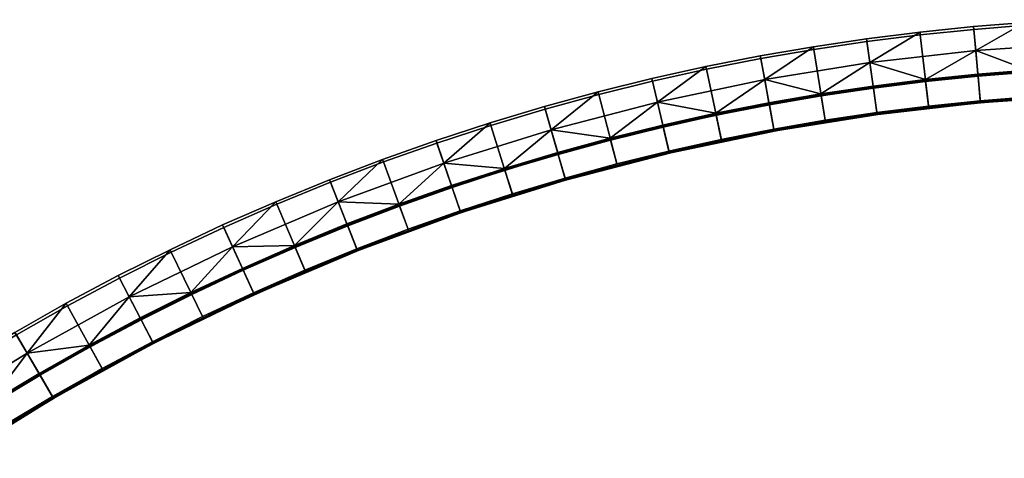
# Model space of a CAD drawing. Header units: millimetres. Extents: x -5762 to -1358, y 814 to 2464.
# Tile 22 of 27: x -2334 to -2057, y 2163 to 2286. Entities that reach past the tile are written whole.
import ezdxf

# ---------------------------------------------------------------- set-up
doc = ezdxf.new("R2010")
doc.units = ezdxf.units.MM
doc.header["$MEASUREMENT"] = 0
doc.layers.add('Predefinito', color=7, linetype='Continuous', true_color=0x000000)

msp = doc.modelspace()

# ---------------------------------------------------------------- meshes
at = {"layer": 'Predefinito'}
mesh = msp.add_polyface(dxfattribs=at)
corners = [(-2095.85, 2280.35), (-2093.03, 2259.8), (-2078.54, 2261.61), (-2080.89, 2282.22), (-2110.77, 2278.12), (-2107.47, 2257.64), (-2093.03, 2259.8), (-2107.47, 2257.64), (-2107.47, 2257.64, -55.4), (-2093.03, 2259.8, -55.4), (-2078.54, 2261.61, -55.4), (-2078.54, 2261.61), (-2121.86, 2255.15), (-2121.86, 2255.15, -55.4), (-2095.96, 2281.1, -0.97), (-2095.85, 2280.35), (-2080.89, 2282.22), (-2080.97, 2282.98, -0.97), (-2110.89, 2278.87, -0.97), (-2110.77, 2278.12), (-2107.57, 2258.23, -56), (-2108.67, 2265.07, -56), (-2094.06, 2267.25, -56), (-2093.11, 2260.39, -56), (-2079.39, 2269.1, -56), (-2078.61, 2262.21, -56), (-2121.97, 2255.74, -56), (-2123.23, 2262.55, -56), (-2079.46, 2269.67, -55.54), (-2094.14, 2267.83, -55.54), (-2095.04, 2274.41, -28.49), (-2108.76, 2265.65, -55.54), (-2080.97, 2282.98, -0.97), (-2065.95, 2284.51, -0.97), (-2065.34, 2277.79, -28.49), (-2124.54, 2269.66, -28.49), (-2110.89, 2278.87, -0.97), (-2095.96, 2281.1, -0.97), (-2092.85, 2260, -55.82), (-2092.88, 2260.2, -55.96), (-2064.54, 2263.43, -55.96), (-2064.53, 2263.22, -55.82), (-2092.83, 2259.87, -55.62), (-2092.85, 2260, -55.82), (-2064.53, 2263.22, -55.82), (-2064.51, 2263.09, -55.62), (-2121, 2255.49, -55.82), (-2121.03, 2255.69, -55.96), (-2120.97, 2255.36, -55.62), (-2121, 2255.49, -55.82), (-2092.88, 2260.2, -55.96), (-2107.57, 2258.23, -56), (-2093.11, 2260.39, -56), (-2121.03, 2255.69, -55.96), (-2121.97, 2255.74, -56), (-2107.57, 2258.23, -56), (-2093.11, 2260.39, -56), (-2078.61, 2262.21, -56), (-2092.83, 2259.87, -55.62), (-2093.03, 2259.8, -55.4), (-2107.47, 2257.64, -55.4), (-2120.97, 2255.36, -55.62), (-2064.51, 2263.09, -55.62), (-2078.54, 2261.61, -55.4), (-2121.86, 2255.15, -55.4), (-2120.97, 2255.36, -55.62), (-2107.47, 2257.64, -55.4), (-2093.9, 2267.65, -55.87), (-2093.92, 2267.79, -55.72), (-2065.24, 2271.05, -55.72), (-2065.23, 2270.92, -55.87), (-2093.87, 2267.47, -55.97), (-2065.21, 2270.74, -55.97), (-2122.39, 2263.09, -55.87), (-2122.41, 2263.22, -55.72), (-2122.36, 2262.91, -55.97), (-2093.92, 2267.79, -55.72), (-2108.76, 2265.65, -55.54), (-2094.14, 2267.83, -55.54), (-2094.14, 2267.83, -55.54), (-2079.46, 2269.67, -55.54), (-2108.76, 2265.65, -55.54), (-2079.46, 2269.67, -55.54), (-2094.06, 2267.25, -56), (-2108.67, 2265.07, -56), (-2079.39, 2269.1, -56)]
mesh.append_faces([[corners[k] for k in face] for face in [(0, 1, 2, 3), (4, 5, 1, 0), (6, 7, 8, 8), (6, 9, 10, 11), (12, 13, 8, 7), (9, 6, 8, 8), (14, 15, 16, 17), (18, 19, 15, 14), (20, 21, 22, 23), (23, 22, 24, 25), (26, 27, 21, 20), (28, 29, 30, 30), (30, 29, 31, 31), (30, 32, 33, 34), (28, 30, 34, 34), (35, 36, 37, 30), (30, 31, 35, 35), (32, 30, 37, 37), (38, 39, 40, 41), (42, 43, 44, 45), (46, 47, 39, 38), (48, 49, 43, 42), (50, 51, 52, 52), (53, 54, 55, 55), (50, 56, 57, 57), (53, 51, 50, 50), (58, 59, 60, 61), (62, 63, 59, 58), (64, 65, 66, 66), (67, 68, 69, 70), (71, 67, 70, 72), (73, 74, 68, 67), (75, 73, 67, 71), (76, 77, 78, 78), (76, 79, 80, 80), (74, 81, 68, 68), (68, 82, 69, 69), (71, 83, 84, 75), (72, 85, 83, 71)]])
mesh = msp.add_polyface(dxfattribs=at)
corners = [(-2065.88, 2283.75), (-2064.02, 2263.09), (-2050.08, 2264.2), (-2051.33, 2284.9), (-2080.89, 2282.22), (-2078.54, 2261.61), (-2036.13, 2264.99), (-2036.76, 2285.72), (-2064.02, 2263.09), (-2078.54, 2261.61), (-2078.54, 2261.61, -55.4), (-2050.08, 2264.2, -55.4), (-2050.08, 2264.2), (-2064.02, 2263.09, -55.4), (-2036.13, 2264.99, -55.4), (-2065.95, 2284.51, -0.97), (-2065.88, 2283.75), (-2051.33, 2284.9), (-2051.53, 2285.65, -0.97), (-2036.76, 2285.72), (-2037.1, 2286.47, -0.97), (-2080.97, 2282.98, -0.97), (-2080.89, 2282.22), (-2078.61, 2262.21, -56), (-2079.39, 2269.1, -56), (-2064.69, 2270.59, -56), (-2064.07, 2263.69, -56), (-2050.13, 2264.79, -56), (-2050.59, 2271.71, -56), (-2036.47, 2272.51, -56), (-2036.16, 2265.59, -56), (-2036.5, 2273.09, -55.54), (-2050.63, 2272.29, -55.54), (-2036.49, 2279.74, -28.49), (-2064.75, 2271.17, -55.54), (-2065.34, 2277.79, -28.49), (-2079.46, 2269.67, -55.54), (-2051.53, 2285.65, -0.97), (-2037.1, 2286.47, -0.97), (-2065.95, 2284.51, -0.97), (-2064.53, 2263.22, -55.82), (-2064.54, 2263.43, -55.96), (-2036.1, 2265.37, -55.96), (-2036.09, 2265.16, -55.82), (-2064.51, 2263.09, -55.62), (-2064.53, 2263.22, -55.82), (-2036.08, 2265.03, -55.62), (-2064.54, 2263.43, -55.96), (-2064.07, 2263.69, -56), (-2050.13, 2264.79, -56), (-2078.61, 2262.21, -56), (-2064.07, 2263.69, -56), (-2092.88, 2260.2, -55.96), (-2036.08, 2265.03, -55.62), (-2050.08, 2264.2, -55.4), (-2064.02, 2263.09, -55.4), (-2064.51, 2263.09, -55.62), (-2036.08, 2265.03, -55.62), (-2036.13, 2264.99, -55.4), (-2050.08, 2264.2, -55.4), (-2078.54, 2261.61, -55.4), (-2064.51, 2263.09, -55.62), (-2064.02, 2263.09, -55.4), (-2065.23, 2270.92, -55.87), (-2065.24, 2271.05, -55.72), (-2036.44, 2273.02, -55.72), (-2036.44, 2272.88, -55.87), (-2065.21, 2270.74, -55.97), (-2036.43, 2272.7, -55.97), (-2065.24, 2271.05, -55.72), (-2064.75, 2271.17, -55.54), (-2050.63, 2272.29, -55.54), (-2079.46, 2269.67, -55.54), (-2064.75, 2271.17, -55.54), (-2036.44, 2273.02, -55.72), (-2050.63, 2272.29, -55.54), (-2036.5, 2273.09, -55.54), (-2050.63, 2272.29, -55.54), (-2050.59, 2271.71, -56), (-2064.69, 2270.59, -56), (-2036.47, 2272.51, -56), (-2079.39, 2269.1, -56)]
mesh.append_faces([[corners[k] for k in face] for face in [(0, 1, 2, 3), (4, 5, 1, 0), (3, 2, 6, 7), (8, 9, 10, 10), (11, 12, 8, 8), (8, 10, 13, 13), (11, 8, 13, 13), (14, 12, 11, 11), (15, 16, 17, 18), (18, 17, 19, 20), (21, 22, 16, 15), (23, 24, 25, 26), (27, 28, 29, 30), (26, 25, 28, 27), (31, 32, 33, 33), (32, 34, 35, 35), (34, 36, 35, 35), (35, 37, 38, 33), (33, 32, 35, 35), (35, 39, 37, 37), (40, 41, 42, 43), (44, 45, 43, 46), (47, 48, 49, 49), (47, 50, 51, 51), (42, 47, 49, 49), (52, 50, 47, 47), (53, 54, 55, 56), (57, 58, 59, 59), (60, 61, 62, 62), (63, 64, 65, 66), (67, 63, 66, 68), (69, 70, 71, 71), (69, 72, 73, 73), (74, 75, 76, 76), (65, 64, 77, 77), (68, 78, 79, 67), (68, 80, 78, 78), (81, 67, 79, 79)]])
mesh = msp.add_polyface(dxfattribs=at)
corners = [(-2156.04, 2269.17), (-2151.29, 2248.97), (-2136.61, 2252.24), (-2140.87, 2272.54), (-2125.64, 2275.55), (-2121.86, 2255.15), (-2107.47, 2257.64), (-2110.77, 2278.12), (-2121.86, 2255.15), (-2136.61, 2252.24), (-2136.61, 2252.24, -55.4), (-2151.29, 2248.97), (-2151.29, 2248.97, -55.4), (-2165.88, 2245.36, -55.4), (-2121.86, 2255.15, -55.4), (-2141.03, 2273.28, -0.97), (-2140.87, 2272.54), (-2125.64, 2275.55), (-2125.77, 2276.29, -0.97), (-2110.77, 2278.12), (-2110.89, 2278.87, -0.97), (-2156.21, 2269.9, -0.97), (-2156.04, 2269.17), (-2136.74, 2252.83, -56), (-2138.16, 2259.61, -56), (-2123.23, 2262.55, -56), (-2121.97, 2255.74, -56), (-2151.43, 2249.56, -56), (-2153.01, 2256.3, -56), (-2108.76, 2265.65, -55.54), (-2123.34, 2263.13, -55.54), (-2124.54, 2269.66, -28.49), (-2138.28, 2260.18, -55.54), (-2153.15, 2256.87, -55.54), (-2154.66, 2263.33, -28.49), (-2141.03, 2273.28, -0.97), (-2125.77, 2276.29, -0.97), (-2156.21, 2269.9, -0.97), (-2110.89, 2278.87, -0.97), (-2150.92, 2249.24, -55.82), (-2150.96, 2249.44, -55.96), (-2121.03, 2255.69, -55.96), (-2121, 2255.49, -55.82), (-2150.89, 2249.11, -55.62), (-2150.92, 2249.24, -55.82), (-2121, 2255.49, -55.82), (-2120.97, 2255.36, -55.62), (-2150.96, 2249.44, -55.96), (-2151.43, 2249.56, -56), (-2136.74, 2252.83, -56), (-2166.03, 2245.94, -56), (-2151.43, 2249.56, -56), (-2121.03, 2255.69, -55.96), (-2136.74, 2252.83, -56), (-2121.97, 2255.74, -56), (-2120.97, 2255.36, -55.62), (-2121.86, 2255.15, -55.4), (-2136.61, 2252.24, -55.4), (-2150.89, 2249.11, -55.62), (-2150.89, 2249.11, -55.62), (-2136.61, 2252.24, -55.4), (-2151.29, 2248.97, -55.4), (-2152.68, 2256.76, -55.87), (-2152.71, 2256.89, -55.72), (-2122.41, 2263.22, -55.72), (-2122.39, 2263.09, -55.87), (-2152.64, 2256.59, -55.97), (-2122.36, 2262.91, -55.97), (-2122.41, 2263.22, -55.72), (-2123.34, 2263.13, -55.54), (-2108.76, 2265.65, -55.54), (-2152.71, 2256.89, -55.72), (-2153.15, 2256.87, -55.54), (-2138.28, 2260.18, -55.54), (-2167.93, 2253.21, -55.54), (-2153.15, 2256.87, -55.54), (-2138.28, 2260.18, -55.54), (-2123.34, 2263.13, -55.54), (-2138.28, 2260.18, -55.54), (-2123.23, 2262.55, -56), (-2138.16, 2259.61, -56), (-2153.01, 2256.3, -56), (-2108.67, 2265.07, -56)]
mesh.append_faces([[corners[k] for k in face] for face in [(0, 1, 2, 3), (4, 5, 6, 7), (3, 2, 5, 4), (8, 9, 10, 10), (9, 11, 12, 12), (12, 11, 13, 13), (10, 14, 8, 8), (10, 9, 12, 12), (15, 16, 17, 18), (18, 17, 19, 20), (21, 22, 16, 15), (23, 24, 25, 26), (27, 28, 24, 23), (29, 30, 31, 31), (32, 33, 34, 34), (30, 32, 31, 31), (34, 35, 36, 31), (31, 32, 34, 34), (34, 37, 35, 35), (31, 36, 38, 38), (39, 40, 41, 42), (43, 44, 45, 46), (47, 48, 49, 49), (47, 50, 51, 51), (52, 53, 54, 54), (47, 53, 52, 52), (55, 56, 57, 58), (59, 60, 61, 61), (62, 63, 64, 65), (66, 62, 65, 67), (68, 69, 70, 70), (71, 72, 73, 73), (71, 74, 75, 75), (68, 76, 77, 77), (63, 78, 64, 64), (67, 79, 80, 66), (66, 80, 81, 81), (79, 67, 82, 82)]])
mesh = msp.add_polyface(dxfattribs=at)
corners = [(-2186.1, 2261.34), (-2180.39, 2241.39), (-2165.88, 2245.36), (-2171.11, 2265.43), (-2201.35, 2256.77), (-2195.16, 2236.97), (-2151.29, 2248.97), (-2156.04, 2269.17), (-2195.16, 2236.97), (-2195.16, 2236.97, -55.4), (-2180.39, 2241.39, -55.4), (-2180.39, 2241.39), (-2151.29, 2248.97), (-2165.88, 2245.36), (-2165.88, 2245.36, -55.4), (-2201.58, 2257.49, -0.97), (-2201.35, 2256.77), (-2186.1, 2261.34), (-2186.3, 2262.06, -0.97), (-2171.3, 2266.16, -0.97), (-2171.11, 2265.43), (-2156.04, 2269.17), (-2156.21, 2269.9, -0.97), (-2195.34, 2237.54, -56), (-2197.41, 2244.16, -56), (-2182.46, 2248.63, -56), (-2180.55, 2241.97, -56), (-2166.03, 2245.94, -56), (-2167.78, 2252.64, -56), (-2153.01, 2256.3, -56), (-2151.43, 2249.56, -56), (-2154.66, 2263.33, -28.49), (-2153.15, 2256.87, -55.54), (-2167.93, 2253.21, -55.54), (-2184.45, 2255.57, -28.49), (-2182.62, 2249.19, -55.54), (-2197.58, 2244.71, -55.54), (-2214.56, 2246.15, -28.49), (-2201.58, 2257.49, -0.97), (-2186.3, 2262.06, -0.97), (-2171.3, 2266.16, -0.97), (-2156.21, 2269.9, -0.97), (-2180.5, 2241.54, -55.82), (-2180.56, 2241.74, -55.96), (-2150.96, 2249.44, -55.96), (-2150.92, 2249.24, -55.82), (-2180.46, 2241.41, -55.62), (-2180.5, 2241.54, -55.82), (-2150.92, 2249.24, -55.82), (-2150.89, 2249.11, -55.62), (-2209.67, 2232.42, -55.82), (-2209.74, 2232.61, -55.96), (-2209.63, 2232.29, -55.62), (-2209.67, 2232.42, -55.82), (-2180.56, 2241.74, -55.96), (-2180.55, 2241.97, -56), (-2166.03, 2245.94, -56), (-2209.74, 2232.61, -55.96), (-2195.34, 2237.54, -56), (-2180.55, 2241.97, -56), (-2150.96, 2249.44, -55.96), (-2150.89, 2249.11, -55.62), (-2151.29, 2248.97, -55.4), (-2165.88, 2245.36, -55.4), (-2180.46, 2241.41, -55.62), (-2180.46, 2241.41, -55.62), (-2180.39, 2241.39, -55.4), (-2195.16, 2236.97, -55.4), (-2209.63, 2232.29, -55.62), (-2180.46, 2241.41, -55.62), (-2165.88, 2245.36, -55.4), (-2180.39, 2241.39, -55.4), (-2182.63, 2248.97, -55.87), (-2182.66, 2249.1, -55.72), (-2152.71, 2256.89, -55.72), (-2152.68, 2256.76, -55.87), (-2182.58, 2248.8, -55.97), (-2152.64, 2256.59, -55.97), (-2212.16, 2239.73, -55.87), (-2212.2, 2239.86, -55.72), (-2212.1, 2239.56, -55.97), (-2182.66, 2249.1, -55.72), (-2182.62, 2249.19, -55.54), (-2167.93, 2253.21, -55.54), (-2197.58, 2244.71, -55.54), (-2182.62, 2249.19, -55.54), (-2167.93, 2253.21, -55.54), (-2153.01, 2256.3, -56), (-2167.78, 2252.64, -56), (-2182.46, 2248.63, -56), (-2197.41, 2244.16, -56)]
mesh.append_faces([[corners[k] for k in face] for face in [(0, 1, 2, 3), (4, 5, 1, 0), (3, 2, 6, 7), (8, 9, 10, 11), (12, 13, 14, 14), (11, 10, 14, 13), (15, 16, 17, 18), (19, 20, 21, 22), (18, 17, 20, 19), (23, 24, 25, 26), (27, 28, 29, 30), (26, 25, 28, 27), (31, 32, 33, 33), (34, 33, 35, 35), (35, 36, 34, 34), (37, 38, 39, 34), (34, 40, 41, 31), (33, 34, 31, 31), (39, 40, 34, 34), (42, 43, 44, 45), (46, 47, 48, 49), (50, 51, 43, 42), (52, 53, 47, 46), (54, 55, 56, 56), (57, 58, 59, 54), (60, 54, 56, 56), (61, 62, 63, 64), (65, 66, 67, 68), (69, 70, 71, 71), (72, 73, 74, 75), (76, 72, 75, 77), (78, 79, 73, 72), (80, 78, 72, 76), (81, 82, 83, 83), (79, 84, 85, 73), (74, 73, 86, 86), (77, 87, 88, 76), (76, 89, 90, 80), (76, 88, 89, 89)]])
mesh = msp.add_polyface(dxfattribs=at)
corners = [(-2246.39, 2240.83), (-2238.75, 2221.54), (-2224.35, 2227.04), (-2231.51, 2246.51), (-2216.49, 2251.82), (-2209.81, 2232.18), (-2195.16, 2236.97), (-2201.35, 2256.77), (-2209.81, 2232.18), (-2224.35, 2227.04), (-2224.35, 2227.04, -55.4), (-2195.16, 2236.97), (-2209.81, 2232.18, -55.4), (-2238.75, 2221.54), (-2238.75, 2221.54, -55.4), (-2195.16, 2236.97, -55.4), (-2216.74, 2252.54, -0.97), (-2216.49, 2251.82), (-2201.35, 2256.77), (-2201.58, 2257.49, -0.97), (-2231.77, 2247.22, -0.97), (-2231.51, 2246.51), (-2224.55, 2227.6, -56), (-2226.95, 2234.11, -56), (-2212.24, 2239.31, -56), (-2210.01, 2232.75, -56), (-2197.41, 2244.16, -56), (-2195.34, 2237.54, -56), (-2238.97, 2222.1, -56), (-2241.52, 2228.54, -56), (-2214.56, 2246.15, -28.49), (-2197.58, 2244.71, -55.54), (-2212.43, 2239.86, -55.54), (-2227.15, 2234.65, -55.54), (-2244.18, 2235.26, -28.49), (-2231.77, 2247.22, -0.97), (-2216.74, 2252.54, -0.97), (-2201.58, 2257.49, -0.97), (-2184.45, 2255.57, -28.49), (-2238.37, 2221.88, -55.82), (-2238.44, 2222.07, -55.96), (-2209.74, 2232.61, -55.96), (-2209.67, 2232.42, -55.82), (-2238.32, 2221.76, -55.62), (-2238.37, 2221.88, -55.82), (-2209.67, 2232.42, -55.82), (-2209.63, 2232.29, -55.62), (-2210.01, 2232.75, -56), (-2195.34, 2237.54, -56), (-2209.74, 2232.61, -55.96), (-2224.55, 2227.6, -56), (-2210.01, 2232.75, -56), (-2238.44, 2222.07, -55.96), (-2238.97, 2222.1, -56), (-2224.55, 2227.6, -56), (-2209.63, 2232.29, -55.62), (-2195.16, 2236.97, -55.4), (-2209.81, 2232.18, -55.4), (-2224.35, 2227.04, -55.4), (-2238.32, 2221.76, -55.62), (-2224.35, 2227.04, -55.4), (-2238.75, 2221.54, -55.4), (-2209.63, 2232.29, -55.62), (-2224.35, 2227.04, -55.4), (-2238.32, 2221.76, -55.62), (-2241.21, 2229.07, -55.87), (-2241.26, 2229.2, -55.72), (-2212.2, 2239.86, -55.72), (-2212.16, 2239.73, -55.87), (-2241.14, 2228.9, -55.97), (-2212.1, 2239.56, -55.97), (-2212.43, 2239.86, -55.54), (-2197.58, 2244.71, -55.54), (-2212.2, 2239.86, -55.72), (-2227.15, 2234.65, -55.54), (-2212.43, 2239.86, -55.54), (-2241.26, 2229.2, -55.72), (-2241.74, 2229.08, -55.54), (-2227.15, 2234.65, -55.54), (-2227.15, 2234.65, -55.54), (-2197.41, 2244.16, -56), (-2212.24, 2239.31, -56), (-2226.95, 2234.11, -56), (-2212.1, 2239.56, -55.97), (-2226.95, 2234.11, -56), (-2241.14, 2228.9, -55.97)]
mesh.append_faces([[corners[k] for k in face] for face in [(0, 1, 2, 3), (4, 5, 6, 7), (3, 2, 5, 4), (8, 9, 10, 10), (11, 8, 12, 12), (13, 14, 10, 9), (15, 11, 12, 12), (8, 10, 12, 12), (16, 17, 18, 19), (20, 21, 17, 16), (22, 23, 24, 25), (25, 24, 26, 27), (28, 29, 23, 22), (30, 31, 32, 32), (30, 32, 33, 33), (33, 34, 30, 30), (34, 35, 36, 30), (30, 36, 37, 37), (38, 31, 30, 30), (39, 40, 41, 42), (43, 44, 45, 46), (47, 48, 49, 49), (49, 50, 51, 51), (52, 53, 54, 54), (49, 52, 50, 50), (55, 56, 57, 57), (57, 58, 55, 55), (59, 60, 61, 61), (62, 63, 64, 64), (65, 66, 67, 68), (69, 65, 68, 70), (71, 72, 73, 73), (73, 74, 75, 75), (76, 77, 78, 78), (67, 66, 79, 79), (70, 80, 81, 81), (81, 82, 70, 70), (83, 84, 85, 85)]])
mesh = msp.add_polyface(dxfattribs=at)
corners = [(-2261.43, 2234.66), (-2253.31, 2215.57), (-2238.75, 2221.54), (-2246.39, 2240.83), (-2276.31, 2228.11), (-2267.71, 2209.23), (-2238.75, 2221.54), (-2253.31, 2215.57), (-2253.31, 2215.57, -55.4), (-2267.71, 2209.23), (-2267.71, 2209.23, -55.4), (-2281.96, 2202.53, -55.4), (-2238.75, 2221.54, -55.4), (-2276.62, 2228.8, -0.97), (-2276.31, 2228.11), (-2261.43, 2234.66), (-2261.72, 2235.35, -0.97), (-2246.67, 2241.53, -0.97), (-2246.39, 2240.83), (-2231.51, 2246.51), (-2231.77, 2247.22, -0.97), (-2253.55, 2216.12, -56), (-2256.26, 2222.5, -56), (-2241.52, 2228.54, -56), (-2238.97, 2222.1, -56), (-2267.96, 2209.77, -56), (-2270.83, 2216.08, -56), (-2241.74, 2229.08, -55.54), (-2256.48, 2223.03, -55.54), (-2244.18, 2235.26, -28.49), (-2271.07, 2216.61, -55.54), (-2273.82, 2222.65, -28.49), (-2285.5, 2209.83, -55.54), (-2227.15, 2234.65, -55.54), (-2261.72, 2235.35, -0.97), (-2246.67, 2241.53, -0.97), (-2276.62, 2228.8, -0.97), (-2231.77, 2247.22, -0.97), (-2267.69, 2209.43, -55.82), (-2267.77, 2209.62, -55.96), (-2238.44, 2222.07, -55.96), (-2238.37, 2221.88, -55.82), (-2267.63, 2209.31, -55.62), (-2267.69, 2209.43, -55.82), (-2238.37, 2221.88, -55.82), (-2238.32, 2221.76, -55.62), (-2238.44, 2222.07, -55.96), (-2253.55, 2216.12, -56), (-2238.97, 2222.1, -56), (-2267.77, 2209.62, -55.96), (-2282.22, 2203.07, -56), (-2267.96, 2209.77, -56), (-2267.96, 2209.77, -56), (-2253.55, 2216.12, -56), (-2238.32, 2221.76, -55.62), (-2238.75, 2221.54, -55.4), (-2253.31, 2215.57, -55.4), (-2267.63, 2209.31, -55.62), (-2267.63, 2209.31, -55.62), (-2253.31, 2215.57, -55.4), (-2267.71, 2209.23, -55.4), (-2281.96, 2202.53, -55.4), (-2270.88, 2216.47, -55.87), (-2270.94, 2216.59, -55.72), (-2241.26, 2229.2, -55.72), (-2241.21, 2229.07, -55.87), (-2270.81, 2216.3, -55.97), (-2241.14, 2228.9, -55.97), (-2241.26, 2229.2, -55.72), (-2256.48, 2223.03, -55.54), (-2241.74, 2229.08, -55.54), (-2270.94, 2216.59, -55.72), (-2285.5, 2209.83, -55.54), (-2271.07, 2216.61, -55.54), (-2271.07, 2216.61, -55.54), (-2256.48, 2223.03, -55.54), (-2256.48, 2223.03, -55.54), (-2226.95, 2234.11, -56), (-2241.52, 2228.54, -56), (-2256.26, 2222.5, -56), (-2270.83, 2216.08, -56), (-2285.25, 2209.3, -56)]
mesh.append_faces([[corners[k] for k in face] for face in [(0, 1, 2, 3), (4, 5, 1, 0), (6, 7, 8, 8), (7, 9, 10, 10), (10, 8, 7, 7), (9, 11, 10, 10), (6, 8, 12, 12), (13, 14, 15, 16), (17, 18, 19, 20), (16, 15, 18, 17), (21, 22, 23, 24), (25, 26, 22, 21), (27, 28, 29, 29), (28, 30, 31, 31), (32, 31, 30, 30), (28, 31, 29, 29), (33, 27, 29, 29), (31, 34, 35, 29), (34, 31, 36, 36), (37, 29, 35, 35), (38, 39, 40, 41), (42, 43, 44, 45), (46, 47, 48, 48), (49, 50, 51, 51), (49, 52, 53, 53), (49, 47, 46, 46), (54, 55, 56, 57), (58, 59, 60, 60), (61, 58, 60, 60), (62, 63, 64, 65), (66, 62, 65, 67), (68, 69, 70, 70), (71, 72, 73, 73), (71, 74, 75, 75), (63, 76, 64, 64), (67, 77, 78, 78), (67, 78, 79, 66), (66, 79, 80, 80), (81, 66, 80, 80)]])
mesh = msp.add_polyface(dxfattribs=at)
corners = [(-2320.12, 2206.13), (-2310.13, 2187.95), (-2296.03, 2195.48), (-2305.55, 2213.9), (-2291.02, 2221.19), (-2281.96, 2202.53), (-2267.71, 2209.23), (-2276.31, 2228.11), (-2310.13, 2187.95), (-2310.13, 2187.95, -55.4), (-2296.03, 2195.48, -55.4), (-2296.03, 2195.48), (-2267.71, 2209.23), (-2281.96, 2202.53), (-2281.96, 2202.53, -55.4), (-2324.04, 2180.08, -55.4), (-2320.49, 2206.8, -0.97), (-2320.12, 2206.13), (-2305.55, 2213.9), (-2305.9, 2214.58, -0.97), (-2291.35, 2221.87, -0.97), (-2291.02, 2221.19), (-2276.31, 2228.11), (-2276.62, 2228.8, -0.97), (-2310.42, 2188.48, -56), (-2313.76, 2194.55, -56), (-2299.48, 2202.17, -56), (-2296.3, 2196.01, -56), (-2282.22, 2203.07, -56), (-2285.25, 2209.3, -56), (-2270.83, 2216.08, -56), (-2267.96, 2209.77, -56), (-2302.8, 2208.58, -28.49), (-2285.5, 2209.83, -55.54), (-2299.75, 2202.68, -55.54), (-2314.04, 2195.06, -55.54), (-2273.82, 2222.65, -28.49), (-2291.35, 2221.87, -0.97), (-2276.62, 2228.8, -0.97), (-2305.9, 2214.58, -0.97), (-2296.33, 2195.51, -55.82), (-2296.43, 2195.7, -55.96), (-2267.77, 2209.62, -55.96), (-2267.69, 2209.43, -55.82), (-2296.27, 2195.4, -55.62), (-2296.33, 2195.51, -55.82), (-2267.69, 2209.43, -55.82), (-2267.63, 2209.31, -55.62), (-2324.24, 2180.16, -55.82), (-2324.34, 2180.34, -55.96), (-2324.17, 2180.05, -55.62), (-2324.24, 2180.16, -55.82), (-2296.43, 2195.7, -55.96), (-2296.3, 2196.01, -56), (-2282.22, 2203.07, -56), (-2310.42, 2188.48, -56), (-2296.3, 2196.01, -56), (-2267.77, 2209.62, -55.96), (-2324.34, 2180.34, -55.96), (-2267.63, 2209.31, -55.62), (-2281.96, 2202.53, -55.4), (-2296.03, 2195.48, -55.4), (-2296.27, 2195.4, -55.62), (-2296.27, 2195.4, -55.62), (-2310.13, 2187.95, -55.4), (-2324.04, 2180.08, -55.4), (-2324.17, 2180.05, -55.62), (-2296.27, 2195.4, -55.62), (-2296.03, 2195.48, -55.4), (-2310.13, 2187.95, -55.4), (-2299.88, 2202.37, -55.87), (-2299.95, 2202.5, -55.72), (-2270.94, 2216.59, -55.72), (-2270.88, 2216.47, -55.87), (-2299.8, 2202.21, -55.97), (-2270.81, 2216.3, -55.97), (-2328.04, 2186.68, -55.97), (-2328.13, 2186.83, -55.87), (-2299.95, 2202.5, -55.72), (-2299.75, 2202.68, -55.54), (-2285.5, 2209.83, -55.54), (-2314.04, 2195.06, -55.54), (-2299.75, 2202.68, -55.54), (-2285.5, 2209.83, -55.54), (-2285.25, 2209.3, -56), (-2299.48, 2202.17, -56), (-2313.76, 2194.55, -56)]
mesh.append_faces([[corners[k] for k in face] for face in [(0, 1, 2, 3), (4, 5, 6, 7), (3, 2, 5, 4), (8, 9, 10, 11), (12, 13, 14, 14), (13, 11, 10, 10), (8, 15, 9, 9), (13, 10, 14, 14), (16, 17, 18, 19), (20, 21, 22, 23), (19, 18, 21, 20), (24, 25, 26, 27), (28, 29, 30, 31), (27, 26, 29, 28), (32, 33, 34, 34), (35, 32, 34, 34), (32, 36, 33, 33), (32, 37, 38, 36), (37, 32, 39, 39), (40, 41, 42, 43), (44, 45, 46, 47), (48, 49, 41, 40), (50, 51, 45, 44), (52, 53, 54, 54), (52, 55, 56, 56), (52, 54, 57, 57), (52, 58, 55, 55), (59, 60, 61, 62), (63, 64, 65, 66), (67, 68, 69, 69), (70, 71, 72, 73), (74, 70, 73, 75), (76, 77, 70, 74), (78, 79, 80, 80), (78, 81, 82, 82), (71, 83, 72, 72), (75, 84, 85, 74), (74, 85, 86, 86)]])
mesh = msp.add_polyface(dxfattribs=at)
corners = [(-2348.65, 2189.49), (-2337.75, 2171.84), (-2324.04, 2180.08), (-2334.49, 2197.99), (-2310.13, 2187.95), (-2320.12, 2206.13), (-2362.59, 2180.63), (-2351.24, 2163.27), (-2324.04, 2180.08), (-2337.75, 2171.84), (-2337.75, 2171.84, -55.4), (-2310.13, 2187.95), (-2324.04, 2180.08, -55.4), (-2351.24, 2163.27), (-2351.24, 2163.27, -55.4), (-2349.05, 2190.13, -0.97), (-2348.65, 2189.49), (-2334.49, 2197.99), (-2334.87, 2198.65, -0.97), (-2320.12, 2206.13), (-2320.49, 2206.8, -0.97), (-2338.06, 2172.36, -56), (-2341.7, 2178.25, -56), (-2327.83, 2186.58, -56), (-2324.34, 2180.59, -56), (-2313.76, 2194.55, -56), (-2310.42, 2188.48, -56), (-2351.56, 2163.77, -56), (-2355.36, 2169.57, -56), (-2331.47, 2192.82, -28.49), (-2314.04, 2195.06, -55.54), (-2328.13, 2187.08, -55.54), (-2342.01, 2178.75, -55.54), (-2359.31, 2175.61, -28.49), (-2349.05, 2190.13, -0.97), (-2334.87, 2198.65, -0.97), (-2320.49, 2206.8, -0.97), (-2305.9, 2214.58, -0.97), (-2302.8, 2208.58, -28.49), (-2351.33, 2163.42, -55.82), (-2351.44, 2163.59, -55.96), (-2324.34, 2180.34, -55.96), (-2324.24, 2180.16, -55.82), (-2351.26, 2163.3, -55.62), (-2351.33, 2163.42, -55.82), (-2324.24, 2180.16, -55.82), (-2324.17, 2180.05, -55.62), (-2324.34, 2180.34, -55.96), (-2324.34, 2180.59, -56), (-2310.42, 2188.48, -56), (-2338.06, 2172.36, -56), (-2324.34, 2180.59, -56), (-2351.44, 2163.59, -55.96), (-2351.56, 2163.77, -56), (-2338.06, 2172.36, -56), (-2324.17, 2180.05, -55.62), (-2337.75, 2171.84, -55.4), (-2351.24, 2163.27, -55.4), (-2351.26, 2163.3, -55.62), (-2324.17, 2180.05, -55.62), (-2324.04, 2180.08, -55.4), (-2337.75, 2171.84, -55.4), (-2328.13, 2186.83, -55.87), (-2328.2, 2186.95, -55.72), (-2299.95, 2202.5, -55.72), (-2299.88, 2202.37, -55.87), (-2355.56, 2169.88, -55.87), (-2355.63, 2170, -55.72), (-2355.46, 2169.73, -55.97), (-2328.04, 2186.68, -55.97), (-2328.2, 2186.95, -55.72), (-2328.13, 2187.08, -55.54), (-2314.04, 2195.06, -55.54), (-2342.01, 2178.75, -55.54), (-2328.13, 2187.08, -55.54), (-2355.63, 2170, -55.72), (-2355.68, 2170.06, -55.54), (-2342.01, 2178.75, -55.54), (-2342.01, 2178.75, -55.54), (-2314.04, 2195.06, -55.54), (-2299.8, 2202.21, -55.97), (-2313.76, 2194.55, -56), (-2327.83, 2186.58, -56), (-2341.7, 2178.25, -56), (-2355.36, 2169.57, -56)]
mesh.append_faces([[corners[k] for k in face] for face in [(0, 1, 2, 3), (3, 2, 4, 5), (6, 7, 1, 0), (8, 9, 10, 10), (11, 8, 12, 12), (9, 13, 14, 14), (9, 14, 10, 10), (10, 12, 8, 8), (15, 16, 17, 18), (18, 17, 19, 20), (21, 22, 23, 24), (24, 23, 25, 26), (27, 28, 22, 21), (29, 30, 31, 31), (29, 31, 32, 32), (33, 34, 35, 29), (29, 32, 33, 33), (29, 36, 37, 38), (29, 38, 30, 30), (35, 36, 29, 29), (39, 40, 41, 42), (43, 44, 45, 46), (47, 48, 49, 49), (47, 50, 51, 51), (52, 53, 54, 54), (52, 50, 47, 47), (55, 56, 57, 58), (59, 60, 61, 61), (62, 63, 64, 65), (66, 67, 63, 62), (68, 66, 62, 69), (70, 71, 72, 72), (70, 73, 74, 74), (75, 76, 77, 77), (67, 78, 63, 63), (64, 63, 79, 79), (80, 81, 82, 69), (69, 83, 84, 68), (69, 82, 83, 83)]])

doc.saveas('drawing.dxf')
